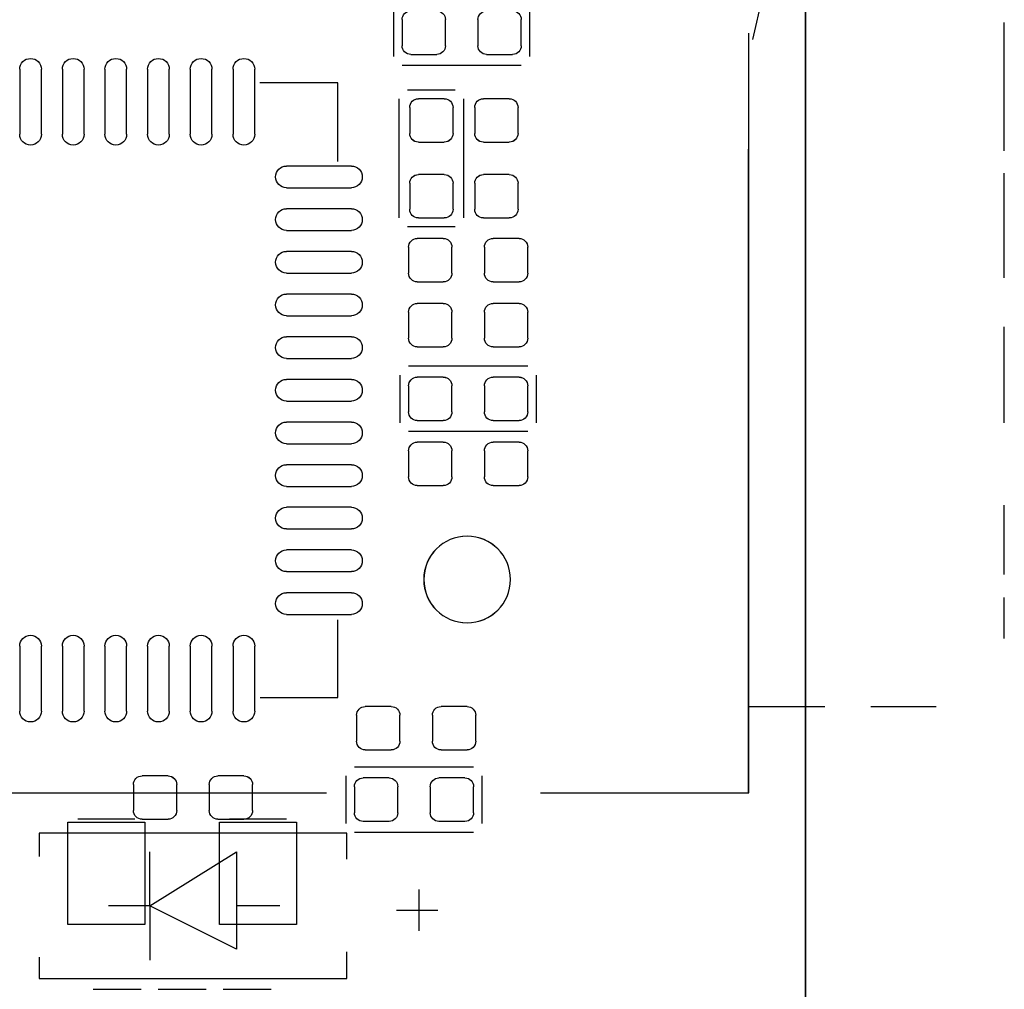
# Model space of a CAD drawing. Header units: inches. Extents: x -2.12 to 5.58, y -1.38 to 1.5.
# Tile 25 of 32: x 1.21 to 1.67, y -0.71 to -0.27. Entities that reach past the tile are written whole.
import ezdxf

# ---------------------------------------------------------------- set-up
doc = ezdxf.new("R2010")
doc.units = ezdxf.units.IN
doc.header["$MEASUREMENT"] = 0
for name, color, linetype in [('INTF_BLUE', 7, 'Continuous'), ('INTF_CYAN', 7, 'Continuous'), ('INTF_GREEN_1', 7, 'Continuous'), ('INTF_GREEN_2', 7, 'Continuous'), ('INTF_GREEN_3', 7, 'Continuous'), ('INTF_MAGENTA', 7, 'Continuous'), ('INTF_MAGENTA_1', 7, 'Continuous'), ('INTF_RED', 7, 'Continuous'), ('INTF_RED_2', 7, 'Continuous'), ('INTF_YELLOW_1', 7, 'Continuous'), ('INTF_YELLOW_2', 7, 'Continuous'), ('INTF_YELLOW_3', 7, 'Continuous'), ('WHITE', 7, 'Continuous')]:
    doc.layers.add(name, color=color, linetype=linetype)

# ---------------------------------------------------------------- blocks, each defined once
blk = doc.blocks.new('DDD71C7C7C9CF9294EF7B95702A5EAB48181DBE0$$$B8A4396250C5687B1D31E70758B30729E1AC4426')
at = {"layer": 'INTF_GREEN_2', "color": 3}
blk.add_line((-263.215, -122.65), (-263.215, -55.65), dxfattribs=at)
blk.add_line((-263.215, -122.65), (-263.215, -55.65), dxfattribs=at)
at = {"layer": 'INTF_MAGENTA', "color": 6}
for p, q in [((-259.982, -96.342), (-259.982, -95.783)), ((-258.382, -95.783), (-258.382, -96.342)), ((-258.483, -96.444), (-259.88, -96.444)), ((-257.729, -96.652), (-256.818, -96.652)), ((-257.729, -97.571), (-257.729, -96.652)), ((-259.207, -98.234), (-259.207, -96.838)), ((-259.105, -96.736), (-258.547, -96.736)), ((-258.445, -96.838), (-258.445, -98.234)), ((-258.547, -98.336), (-259.105, -98.336)), ((-260.058, -100.635), (-260.058, -100.076)), ((-259.956, -99.974), (-258.559, -99.974)), ((-258.458, -100.076), (-258.458, -100.635)), ((-258.559, -100.736), (-259.956, -100.736)), ((-257.729, -103.855), (-257.729, -102.945)), ((-256.818, -103.855), (-257.729, -103.855)), ((-257.834, -105.447), (-254.23, -105.447)), ((-257.834, -105.751), (-257.834, -105.447)), ((-254.23, -105.447), (-254.23, -105.719)), ((-256.54, -105.664), (-256.54, -106.807)), ((-255.524, -106.299), (-256.54, -105.664)), ((-255.524, -106.299), (-255.524, -105.664)), ((-258.678, -106.11), (-258.678, -106.591)), ((-257.048, -106.299), (-256.54, -106.299)), ((-256.54, -106.807), (-255.524, -106.299)), ((-255.524, -106.299), (-255.524, -106.934)), ((-255.524, -106.299), (-255.041, -106.299)), ((-258.419, -106.35), (-258.901, -106.35)), ((-257.834, -107.151), (-257.834, -106.838)), ((-254.23, -106.9), (-254.23, -107.151)), ((-254.23, -107.151), (-257.834, -107.151))]:
    blk.add_line(p, q, dxfattribs=at)
at = {"layer": 'WHITE', "color": 7}
for p, q in [((-259.88, -96.215), (-259.88, -95.91)), ((-259.372, -95.91), (-259.372, -96.215)), ((-258.991, -96.215), (-258.991, -95.91)), ((-258.483, -95.91), (-258.483, -96.215)), ((-259.474, -96.317), (-259.779, -96.317)), ((-258.585, -96.317), (-258.89, -96.317)), ((-256.755, -97.254), (-256.755, -96.492)), ((-256.501, -96.492), (-256.501, -97.254)), ((-256.254, -97.254), (-256.254, -96.492)), ((-256, -96.492), (-256, -97.254)), ((-255.754, -97.254), (-255.754, -96.492)), ((-255.5, -96.492), (-255.5, -97.254)), ((-255.254, -97.254), (-255.254, -96.492)), ((-255, -96.492), (-255, -97.254)), ((-254.754, -97.254), (-254.754, -96.492)), ((-254.5, -96.492), (-254.5, -97.254)), ((-254.254, -97.254), (-254.254, -96.492)), ((-254, -96.492), (-254, -97.254)), ((-259.74, -96.838), (-259.436, -96.838)), ((-258.978, -96.838), (-258.674, -96.838)), ((-259.842, -97.244), (-259.842, -96.939)), ((-259.334, -96.939), (-259.334, -97.244)), ((-259.08, -97.244), (-259.08, -96.939)), ((-258.572, -96.939), (-258.572, -97.244)), ((-259.436, -97.346), (-259.74, -97.346)), ((-258.674, -97.346), (-258.978, -97.346)), ((-257.889, -97.626), (-257.127, -97.626)), ((-259.74, -97.727), (-259.436, -97.727)), ((-258.978, -97.727), (-258.674, -97.727)), ((-259.842, -98.133), (-259.842, -97.828)), ((-259.334, -97.828), (-259.334, -98.133)), ((-259.08, -98.133), (-259.08, -97.828)), ((-258.572, -97.828), (-258.572, -98.133)), ((-257.127, -97.88), (-257.889, -97.88)), ((-257.889, -98.127), (-257.127, -98.127)), ((-259.436, -98.234), (-259.74, -98.234)), ((-258.674, -98.234), (-258.978, -98.234)), ((-257.127, -98.381), (-257.889, -98.381)), ((-259.956, -98.882), (-259.956, -98.577)), ((-259.855, -98.476), (-259.55, -98.476)), ((-259.448, -98.577), (-259.448, -98.882)), ((-259.067, -98.882), (-259.067, -98.577)), ((-258.966, -98.476), (-258.661, -98.476)), ((-258.559, -98.577), (-258.559, -98.882)), ((-257.889, -98.627), (-257.127, -98.627)), ((-257.127, -98.881), (-257.889, -98.881)), ((-259.55, -98.984), (-259.855, -98.984)), ((-258.661, -98.984), (-258.966, -98.984)), ((-257.889, -99.127), (-257.127, -99.127)), ((-259.855, -99.238), (-259.55, -99.238)), ((-258.966, -99.238), (-258.661, -99.238)), ((-259.956, -99.644), (-259.956, -99.339)), ((-259.448, -99.339), (-259.448, -99.644)), ((-259.067, -99.644), (-259.067, -99.339)), ((-258.559, -99.339), (-258.559, -99.644)), ((-257.127, -99.381), (-257.889, -99.381)), ((-257.889, -99.627), (-257.127, -99.627)), ((-259.55, -99.746), (-259.855, -99.746)), ((-258.661, -99.746), (-258.966, -99.746)), ((-257.127, -99.881), (-257.889, -99.881)), ((-259.855, -100.101), (-259.55, -100.101)), ((-258.966, -100.101), (-258.661, -100.101)), ((-257.889, -100.127), (-257.127, -100.127)), ((-259.956, -100.508), (-259.956, -100.203)), ((-259.448, -100.203), (-259.448, -100.508)), ((-259.067, -100.508), (-259.067, -100.203)), ((-258.559, -100.203), (-258.559, -100.508)), ((-257.127, -100.381), (-257.889, -100.381)), ((-259.55, -100.609), (-259.855, -100.609)), ((-258.661, -100.609), (-258.966, -100.609)), ((-257.889, -100.627), (-257.127, -100.627)), ((-259.855, -100.863), (-259.55, -100.863)), ((-258.966, -100.863), (-258.661, -100.863)), ((-257.127, -100.881), (-257.889, -100.881)), ((-259.956, -101.27), (-259.956, -100.965)), ((-259.448, -100.965), (-259.448, -101.27)), ((-259.067, -101.27), (-259.067, -100.965)), ((-258.559, -100.965), (-258.559, -101.27)), ((-257.889, -101.127), (-257.127, -101.127)), ((-259.55, -101.371), (-259.855, -101.371)), ((-258.661, -101.371), (-258.966, -101.371)), ((-257.127, -101.381), (-257.889, -101.381)), ((-257.889, -101.627), (-257.127, -101.627)), ((-257.127, -101.881), (-257.889, -101.881)), ((-257.889, -102.127), (-257.127, -102.127)), ((-257.127, -102.381), (-257.889, -102.381)), ((-257.889, -102.628), (-257.127, -102.628)), ((-257.127, -102.882), (-257.889, -102.882)), ((-256.755, -104.016), (-256.755, -103.254)), ((-256.501, -103.254), (-256.501, -104.016)), ((-256.254, -104.016), (-256.254, -103.254)), ((-256, -103.254), (-256, -104.016)), ((-255.754, -104.016), (-255.754, -103.254)), ((-255.5, -103.254), (-255.5, -104.016)), ((-255.254, -104.016), (-255.254, -103.254)), ((-255, -103.254), (-255, -104.016)), ((-254.754, -104.016), (-254.754, -103.254)), ((-254.5, -103.254), (-254.5, -104.016)), ((-254.254, -104.016), (-254.254, -103.254)), ((-254, -103.254), (-254, -104.016)), ((-256.629, -104.775), (-256.324, -104.775)), ((-255.74, -104.775), (-255.435, -104.775)), ((-256.731, -105.181), (-256.731, -104.877)), ((-256.223, -104.877), (-256.223, -105.181)), ((-255.841, -105.181), (-255.841, -104.877)), ((-255.333, -104.877), (-255.333, -105.181)), ((-256.324, -105.283), (-256.629, -105.283)), ((-255.435, -105.283), (-255.74, -105.283))]:
    blk.add_line(p, q, dxfattribs=at)
blk.add_circle((-259.246, -102.473), 0.508, dxfattribs=at)
for centre, radius, start, end in [((-259.779, -95.91), 0.102, 90, 180), ((-259.474, -95.91), 0.102, 360, 90), ((-258.89, -95.91), 0.102, 90, 180), ((-258.585, -95.91), 0.102, 360, 90), ((-259.779, -96.215), 0.102, 180, 270), ((-259.474, -96.215), 0.102, 270, 0), ((-258.89, -96.215), 0.102, 180, 270), ((-258.585, -96.215), 0.102, 270, 0), ((-256.628, -96.492), 0.127, 0, 180), ((-256.127, -96.492), 0.127, 0, 180), ((-255.627, -96.492), 0.127, 0, 180), ((-255.127, -96.492), 0.127, 0, 180), ((-254.627, -96.492), 0.127, 0, 180), ((-254.127, -96.492), 0.127, 0, 180), ((-259.74, -96.939), 0.102, 90, 180), ((-259.436, -96.939), 0.102, 360, 90), ((-258.978, -96.939), 0.102, 90, 180), ((-258.674, -96.939), 0.102, 360, 90), ((-259.74, -97.244), 0.102, 180, 270), ((-259.436, -97.244), 0.102, 270, 0), ((-258.978, -97.244), 0.102, 180, 270), ((-258.674, -97.244), 0.102, 270, 0), ((-256.628, -97.254), 0.127, 180, 0), ((-256.127, -97.254), 0.127, 180, 0), ((-255.627, -97.254), 0.127, 180, 0), ((-255.127, -97.254), 0.127, 180, 0), ((-254.627, -97.254), 0.127, 180, 0), ((-254.127, -97.254), 0.127, 180, 0), ((-257.889, -97.753), 0.127, 90, 270), ((-257.127, -97.753), 0.127, 270, 90), ((-259.74, -97.828), 0.102, 90, 180), ((-259.436, -97.828), 0.102, 360, 90), ((-258.978, -97.828), 0.102, 90, 180), ((-258.674, -97.828), 0.102, 360, 90), ((-259.74, -98.133), 0.102, 180, 270), ((-259.436, -98.133), 0.102, 270, 0), ((-258.978, -98.133), 0.102, 180, 270), ((-258.674, -98.133), 0.102, 270, 0), ((-257.889, -98.254), 0.127, 90, 270), ((-257.127, -98.254), 0.127, 270, 90), ((-259.855, -98.577), 0.102, 90, 180), ((-259.55, -98.577), 0.102, 360, 90), ((-258.966, -98.577), 0.102, 90, 180), ((-258.661, -98.577), 0.102, 360, 90), ((-257.889, -98.754), 0.127, 90, 270), ((-257.127, -98.754), 0.127, 270, 90), ((-259.855, -98.882), 0.102, 180, 270), ((-259.55, -98.882), 0.102, 270, 0), ((-258.966, -98.882), 0.102, 180, 270), ((-258.661, -98.882), 0.102, 270, 0), ((-257.889, -99.254), 0.127, 90, 270), ((-257.127, -99.254), 0.127, 270, 90), ((-259.855, -99.339), 0.102, 90, 180), ((-259.55, -99.339), 0.102, 360, 90), ((-258.966, -99.339), 0.102, 90, 180), ((-258.661, -99.339), 0.102, 360, 90), ((-259.855, -99.644), 0.102, 180, 270), ((-259.55, -99.644), 0.102, 270, 0), ((-258.966, -99.644), 0.102, 180, 270), ((-258.661, -99.644), 0.102, 270, 0), ((-257.889, -99.754), 0.127, 90, 270), ((-257.127, -99.754), 0.127, 270, 90), ((-259.855, -100.203), 0.102, 90, 180), ((-259.55, -100.203), 0.102, 360, 90), ((-258.966, -100.203), 0.102, 90, 180), ((-258.661, -100.203), 0.102, 360, 90), ((-257.889, -100.254), 0.127, 90, 270), ((-257.127, -100.254), 0.127, 270, 90), ((-259.855, -100.508), 0.102, 180, 270), ((-259.55, -100.508), 0.102, 270, 0), ((-258.966, -100.508), 0.102, 180, 270), ((-258.661, -100.508), 0.102, 270, 0), ((-257.889, -100.754), 0.127, 90, 270), ((-257.127, -100.754), 0.127, 270, 90), ((-259.855, -100.965), 0.102, 90, 180), ((-259.55, -100.965), 0.102, 360, 90), ((-258.966, -100.965), 0.102, 90, 180), ((-258.661, -100.965), 0.102, 360, 90), ((-257.889, -101.254), 0.127, 90, 270), ((-257.127, -101.254), 0.127, 270, 90), ((-259.855, -101.27), 0.102, 180, 270), ((-259.55, -101.27), 0.102, 270, 0), ((-258.966, -101.27), 0.102, 180, 270), ((-258.661, -101.27), 0.102, 270, 0), ((-257.889, -101.754), 0.127, 90, 270), ((-257.127, -101.754), 0.127, 270, 90), ((-257.889, -102.254), 0.127, 90, 270), ((-257.127, -102.254), 0.127, 270, 90), ((-257.889, -102.755), 0.127, 90, 270), ((-257.127, -102.755), 0.127, 270, 90), ((-256.628, -103.254), 0.127, 0, 180), ((-256.127, -103.254), 0.127, 0, 180), ((-255.627, -103.254), 0.127, 0, 180), ((-255.127, -103.254), 0.127, 0, 180), ((-254.627, -103.254), 0.127, 0, 180), ((-254.127, -103.254), 0.127, 0, 180), ((-256.628, -104.016), 0.127, 180, 0), ((-256.127, -104.016), 0.127, 180, 0), ((-255.627, -104.016), 0.127, 180, 0), ((-255.127, -104.016), 0.127, 180, 0), ((-254.627, -104.016), 0.127, 180, 0), ((-254.127, -104.016), 0.127, 180, 0), ((-256.629, -104.877), 0.102, 90, 180), ((-256.324, -104.877), 0.102, 360, 90), ((-255.74, -104.877), 0.102, 90, 180), ((-255.435, -104.877), 0.102, 360, 90), ((-256.629, -105.181), 0.102, 180, 270), ((-256.324, -105.181), 0.102, 270, 0), ((-255.74, -105.181), 0.102, 180, 270), ((-255.435, -105.181), 0.102, 270, 0)]:
    blk.add_arc(centre, radius, start, end, dxfattribs=at)
blk = doc.blocks.new('S70CR100-TOP')
at = {"color": 0}
blk.add_blockref('DDD71C7C7C9CF9294EF7B95702A5EAB48181DBE0$$$B8A4396250C5687B1D31E70758B30729E1AC4426', (0, 0), dxfattribs=at)
blk = doc.blocks.new('3873F21D59116B9BB77B534D235B23D2048C078A$$$B8A4396250C5687B1D31E70758B30729E1AC4426')
at = {"layer": 'INTF_BLUE', "color": 5}
for p, q in [((-262.5462, -104.9748), (-262.5462, -97.4264)), ((-260.105, -104.9748), (-262.5462, -104.9748)), ((-250.0575, -104.9748), (-257.5965, -104.9748)), ((-257.2464, -105.3164), (-257.2464, -106.5196)), ((-256.3416, -105.3164), (-257.2464, -105.3164)), ((-256.4596, -105.2805), (-257.1283, -105.2805)), ((-256.3416, -106.5196), (-256.3416, -105.3164)), ((-255.4684, -105.3164), (-255.4684, -106.5196)), ((-254.5636, -105.3164), (-255.4684, -105.3164)), ((-254.6816, -105.2805), (-255.3503, -105.2805)), ((-254.5636, -106.5196), (-254.5636, -105.3164)), ((-257.2464, -106.5196), (-256.3416, -106.5196)), ((-255.4684, -106.5196), (-254.5636, -106.5196)), ((-256.3876, -107.2769), (-256.9464, -107.2769)), ((-255.6256, -107.2769), (-256.1844, -107.2769)), ((-254.8636, -107.2769), (-255.4224, -107.2769))]:
    blk.add_line(p, q, dxfattribs=at)
at = {"layer": 'INTF_MAGENTA_1', "color": 6}
blk.add_circle((-259.246, -102.4732), 0.508, dxfattribs=at)
at = {"layer": 'INTF_YELLOW_3', "color": 2}
blk.add_line((-263.215, -122.65), (-263.215, -55.65), dxfattribs=at)
blk.add_line((-263.215, -122.65), (-263.215, -55.65), dxfattribs=at)
blk = doc.blocks.new('S70CR100-BOT')
at = {"color": 0}
blk.add_blockref('3873F21D59116B9BB77B534D235B23D2048C078A$$$B8A4396250C5687B1D31E70758B30729E1AC4426', (0, 0), dxfattribs=at)
blk = doc.blocks.new('31673240982F5778DC3FB12357F58391CCFCB263$$$B8A4396250C5687B1D31E70758B30729E1AC4426')
at = {"layer": 'INTF_CYAN', "color": 4}
blk.add_circle((-259.246, -102.4732), 0.508, dxfattribs=at)
at = {"layer": 'INTF_GREEN_1', "color": 3}
for p, q in [((-263.2445, -93.2883), (-262.5914, -96.1435)), ((-265.5432, -97.4483), (-265.5432, -95.9436)), ((-262.5432, -96.0665), (-262.5432, -103.9685)), ((-262.5462, -104.9748), (-262.5462, -97.4264)), ((-265.5432, -98.9367), (-265.5432, -97.7099)), ((-265.5432, -100.638), (-265.5432, -99.5092)), ((-265.5432, -102.4127), (-265.5432, -101.6032)), ((-265.5432, -103.1641), (-265.5432, -102.6825)), ((-263.9772, -103.9639), (-264.7431, -103.9639)), ((-262.5432, -103.9639), (-263.4375, -103.9639)), ((-260.1119, -104.9748), (-262.5462, -104.9748)), ((-250.0695, -104.9748), (-257.5503, -104.9748)), ((-257.2464, -105.3164), (-257.2464, -106.5196)), ((-256.3416, -105.3164), (-257.2464, -105.3164)), ((-256.4597, -105.2805), (-257.1284, -105.2805)), ((-256.3416, -106.5196), (-256.3416, -105.3164)), ((-255.4684, -105.3164), (-255.4684, -106.5196)), ((-254.5636, -105.3164), (-255.4684, -105.3164)), ((-254.6817, -105.2805), (-255.3504, -105.2805)), ((-254.5636, -106.5196), (-254.5636, -105.3164)), ((-257.2464, -106.5196), (-256.3416, -106.5196)), ((-255.4684, -106.5196), (-254.5636, -106.5196)), ((-256.3876, -107.2769), (-256.9464, -107.2769)), ((-255.6256, -107.2769), (-256.1844, -107.2769)), ((-254.8636, -107.2769), (-255.4224, -107.2769))]:
    blk.add_line(p, q, dxfattribs=at)
at = {"layer": 'INTF_RED_2', "color": 1}
blk.add_line((-263.215, -122.65), (-263.215, -55.65), dxfattribs=at)
at = {"layer": 'INTF_YELLOW_2', "color": 2}
for p, q in [((-262.5462, -104.9748), (-262.5462, -97.4264)), ((-260.105, -104.9748), (-262.5462, -104.9748)), ((-250.0575, -104.9748), (-257.5965, -104.9748)), ((-257.2464, -105.3164), (-257.2464, -106.5196)), ((-256.3416, -105.3164), (-257.2464, -105.3164)), ((-256.4596, -105.2805), (-257.1283, -105.2805)), ((-256.3416, -106.5196), (-256.3416, -105.3164)), ((-255.4684, -105.3164), (-255.4684, -106.5196)), ((-254.5636, -105.3164), (-255.4684, -105.3164)), ((-254.6816, -105.2805), (-255.3503, -105.2805)), ((-254.5636, -106.5196), (-254.5636, -105.3164)), ((-257.2464, -106.5196), (-256.3416, -106.5196)), ((-255.4684, -106.5196), (-254.5636, -106.5196)), ((-256.3876, -107.2769), (-256.9464, -107.2769)), ((-255.6256, -107.2769), (-256.1844, -107.2769)), ((-254.8636, -107.2769), (-255.4224, -107.2769))]:
    blk.add_line(p, q, dxfattribs=at)
blk = doc.blocks.new('S70CR110-BOT')
at = {"color": 0}
blk.add_blockref('31673240982F5778DC3FB12357F58391CCFCB263$$$B8A4396250C5687B1D31E70758B30729E1AC4426', (0, 0), dxfattribs=at)
blk = doc.blocks.new('FE1B2A364973CD4E62792E9A41617DEF1B491828$$$B8A4396250C5687B1D31E70758B30729E1AC4426')
at = {"layer": 'INTF_GREEN_3', "color": 3}
for p, q in [((-259.88, -96.215), (-259.88, -95.91)), ((-259.372, -95.91), (-259.372, -96.215)), ((-258.991, -96.215), (-258.991, -95.91)), ((-258.483, -95.91), (-258.483, -96.215)), ((-259.474, -96.317), (-259.779, -96.317)), ((-258.585, -96.317), (-258.89, -96.317)), ((-256.755, -97.254), (-256.755, -96.492)), ((-256.501, -96.492), (-256.501, -97.254)), ((-256.254, -97.254), (-256.254, -96.492)), ((-256, -96.492), (-256, -97.254)), ((-255.754, -97.254), (-255.754, -96.492)), ((-255.5, -96.492), (-255.5, -97.254)), ((-255.254, -97.254), (-255.254, -96.492)), ((-255, -96.492), (-255, -97.254)), ((-254.754, -97.254), (-254.754, -96.492)), ((-254.5, -96.492), (-254.5, -97.254)), ((-254.254, -97.254), (-254.254, -96.492)), ((-259.74, -96.838), (-259.436, -96.838)), ((-258.978, -96.838), (-258.674, -96.838)), ((-259.842, -97.244), (-259.842, -96.939)), ((-259.334, -96.939), (-259.334, -97.244)), ((-259.08, -97.244), (-259.08, -96.939)), ((-258.572, -96.939), (-258.572, -97.244)), ((-259.436, -97.346), (-259.74, -97.346)), ((-258.674, -97.346), (-258.978, -97.346)), ((-257.889, -97.626), (-257.127, -97.626)), ((-259.74, -97.727), (-259.436, -97.727)), ((-258.978, -97.727), (-258.674, -97.727)), ((-259.842, -98.133), (-259.842, -97.828)), ((-259.334, -97.828), (-259.334, -98.133)), ((-259.08, -98.133), (-259.08, -97.828)), ((-258.572, -97.828), (-258.572, -98.133)), ((-257.127, -97.88), (-257.889, -97.88)), ((-257.889, -98.127), (-257.127, -98.127)), ((-259.436, -98.234), (-259.74, -98.234)), ((-258.674, -98.234), (-258.978, -98.234)), ((-257.127, -98.381), (-257.889, -98.381)), ((-259.956, -98.882), (-259.956, -98.577)), ((-259.855, -98.476), (-259.55, -98.476)), ((-259.448, -98.577), (-259.448, -98.882)), ((-259.067, -98.882), (-259.067, -98.577)), ((-258.966, -98.476), (-258.661, -98.476)), ((-258.559, -98.577), (-258.559, -98.882)), ((-257.889, -98.627), (-257.127, -98.627)), ((-257.127, -98.881), (-257.889, -98.881)), ((-259.55, -98.984), (-259.855, -98.984)), ((-258.661, -98.984), (-258.966, -98.984)), ((-257.889, -99.127), (-257.127, -99.127)), ((-259.855, -99.238), (-259.55, -99.238)), ((-258.966, -99.238), (-258.661, -99.238)), ((-259.956, -99.644), (-259.956, -99.339)), ((-259.448, -99.339), (-259.448, -99.644)), ((-259.067, -99.644), (-259.067, -99.339)), ((-258.559, -99.339), (-258.559, -99.644)), ((-257.127, -99.381), (-257.889, -99.381)), ((-257.889, -99.627), (-257.127, -99.627)), ((-259.55, -99.746), (-259.855, -99.746)), ((-258.661, -99.746), (-258.966, -99.746)), ((-257.127, -99.881), (-257.889, -99.881)), ((-259.855, -100.101), (-259.55, -100.101)), ((-258.966, -100.101), (-258.661, -100.101)), ((-257.889, -100.127), (-257.127, -100.127)), ((-259.956, -100.508), (-259.956, -100.203)), ((-259.448, -100.203), (-259.448, -100.508)), ((-259.067, -100.508), (-259.067, -100.203)), ((-258.559, -100.203), (-258.559, -100.508)), ((-257.127, -100.381), (-257.889, -100.381)), ((-259.55, -100.609), (-259.855, -100.609)), ((-258.661, -100.609), (-258.966, -100.609)), ((-257.889, -100.627), (-257.127, -100.627)), ((-259.855, -100.863), (-259.55, -100.863)), ((-258.966, -100.863), (-258.661, -100.863)), ((-257.127, -100.881), (-257.889, -100.881)), ((-259.956, -101.27), (-259.956, -100.965)), ((-259.448, -100.965), (-259.448, -101.27)), ((-259.067, -101.27), (-259.067, -100.965)), ((-258.559, -100.965), (-258.559, -101.27)), ((-257.889, -101.127), (-257.127, -101.127)), ((-259.55, -101.371), (-259.855, -101.371)), ((-258.661, -101.371), (-258.966, -101.371)), ((-257.127, -101.381), (-257.889, -101.381)), ((-257.889, -101.627), (-257.127, -101.627)), ((-257.127, -101.881), (-257.889, -101.881)), ((-257.889, -102.127), (-257.127, -102.127)), ((-257.127, -102.381), (-257.889, -102.381)), ((-257.889, -102.628), (-257.127, -102.628)), ((-257.127, -102.882), (-257.889, -102.882)), ((-256.755, -104.016), (-256.755, -103.254)), ((-256.501, -103.254), (-256.501, -104.016)), ((-256.254, -104.016), (-256.254, -103.254)), ((-256, -103.254), (-256, -104.016)), ((-255.754, -104.016), (-255.754, -103.254)), ((-255.5, -103.254), (-255.5, -104.016)), ((-255.254, -104.016), (-255.254, -103.254)), ((-255, -103.254), (-255, -104.016)), ((-254.754, -104.016), (-254.754, -103.254)), ((-254.5, -103.254), (-254.5, -104.016)), ((-254.254, -104.016), (-254.254, -103.254)), ((-259.245, -103.962), (-258.94, -103.962)), ((-258.356, -103.962), (-258.051, -103.962)), ((-259.347, -104.369), (-259.347, -104.064)), ((-258.839, -104.064), (-258.839, -104.369)), ((-258.458, -104.369), (-258.458, -104.064)), ((-257.95, -104.064), (-257.95, -104.369)), ((-258.94, -104.47), (-259.245, -104.47)), ((-258.051, -104.47), (-258.356, -104.47)), ((-259.22, -104.8), (-258.915, -104.8)), ((-258.331, -104.8), (-258.026, -104.8)), ((-256.629, -104.775), (-256.324, -104.775)), ((-255.74, -104.775), (-255.435, -104.775)), ((-259.321, -105.207), (-259.321, -104.902)), ((-258.813, -104.902), (-258.813, -105.207)), ((-258.432, -105.207), (-258.432, -104.902)), ((-257.924, -104.902), (-257.924, -105.207)), ((-256.731, -105.181), (-256.731, -104.877)), ((-256.223, -104.877), (-256.223, -105.181)), ((-255.841, -105.181), (-255.841, -104.877)), ((-255.333, -104.877), (-255.333, -105.181)), ((-258.915, -105.308), (-259.22, -105.308)), ((-258.026, -105.308), (-258.331, -105.308)), ((-256.324, -105.283), (-256.629, -105.283)), ((-255.435, -105.283), (-255.74, -105.283))]:
    blk.add_line(p, q, dxfattribs=at)
blk.add_circle((-259.246, -102.473), 0.508, dxfattribs=at)
for centre, radius, start, end in [((-259.779, -95.91), 0.102, 90, 180), ((-258.89, -95.91), 0.102, 90, 180), ((-259.779, -96.215), 0.102, 180, 270), ((-259.474, -96.215), 0.102, 270, 0), ((-258.89, -96.215), 0.102, 180, 270), ((-258.585, -96.215), 0.102, 270, 0), ((-256.628, -96.492), 0.127, 0, 180), ((-256.127, -96.492), 0.127, 0, 180), ((-255.627, -96.492), 0.127, 0, 180), ((-255.127, -96.492), 0.127, 0, 180), ((-254.627, -96.492), 0.127, 0, 180), ((-254.127, -96.492), 0.127, 0, 180), ((-259.74, -96.939), 0.102, 90, 180), ((-259.436, -96.939), 0.102, 360, 90), ((-258.978, -96.939), 0.102, 90, 180), ((-258.674, -96.939), 0.102, 360, 90), ((-259.74, -97.244), 0.102, 180, 270), ((-259.436, -97.244), 0.102, 270, 0), ((-258.978, -97.244), 0.102, 180, 270), ((-258.674, -97.244), 0.102, 270, 0), ((-256.628, -97.254), 0.127, 180, 0), ((-256.127, -97.254), 0.127, 180, 0), ((-255.627, -97.254), 0.127, 180, 0), ((-255.127, -97.254), 0.127, 180, 0), ((-254.627, -97.254), 0.127, 180, 0), ((-254.127, -97.254), 0.127, 180, 0), ((-257.889, -97.753), 0.127, 90, 270), ((-257.127, -97.753), 0.127, 270, 90), ((-259.74, -97.828), 0.102, 90, 180), ((-259.436, -97.828), 0.102, 360, 90), ((-258.978, -97.828), 0.102, 90, 180), ((-258.674, -97.828), 0.102, 360, 90), ((-259.74, -98.133), 0.102, 180, 270), ((-259.436, -98.133), 0.102, 270, 0), ((-258.978, -98.133), 0.102, 180, 270), ((-258.674, -98.133), 0.102, 270, 0), ((-257.889, -98.254), 0.127, 90, 270), ((-257.127, -98.254), 0.127, 270, 90), ((-259.855, -98.577), 0.102, 90, 180), ((-259.55, -98.577), 0.102, 360, 90), ((-258.966, -98.577), 0.102, 90, 180), ((-258.661, -98.577), 0.102, 360, 90), ((-257.889, -98.754), 0.127, 90, 270), ((-257.127, -98.754), 0.127, 270, 90), ((-259.855, -98.882), 0.102, 180, 270), ((-259.55, -98.882), 0.102, 270, 0), ((-258.966, -98.882), 0.102, 180, 270), ((-258.661, -98.882), 0.102, 270, 0), ((-257.889, -99.254), 0.127, 90, 270), ((-257.127, -99.254), 0.127, 270, 90), ((-259.855, -99.339), 0.102, 90, 180), ((-259.55, -99.339), 0.102, 360, 90), ((-258.966, -99.339), 0.102, 90, 180), ((-258.661, -99.339), 0.102, 360, 90), ((-259.855, -99.644), 0.102, 180, 270), ((-259.55, -99.644), 0.102, 270, 0), ((-258.966, -99.644), 0.102, 180, 270), ((-258.661, -99.644), 0.102, 270, 0), ((-257.889, -99.754), 0.127, 90, 270), ((-257.127, -99.754), 0.127, 270, 90), ((-259.855, -100.203), 0.102, 90, 180), ((-259.55, -100.203), 0.102, 360, 90), ((-258.966, -100.203), 0.102, 90, 180), ((-258.661, -100.203), 0.102, 360, 90), ((-257.889, -100.254), 0.127, 90, 270), ((-257.127, -100.254), 0.127, 270, 90), ((-259.855, -100.508), 0.102, 180, 270), ((-259.55, -100.508), 0.102, 270, 0), ((-258.966, -100.508), 0.102, 180, 270), ((-258.661, -100.508), 0.102, 270, 0), ((-257.889, -100.754), 0.127, 90, 270), ((-257.127, -100.754), 0.127, 270, 90), ((-259.855, -100.965), 0.102, 90, 180), ((-259.55, -100.965), 0.102, 360, 90), ((-258.966, -100.965), 0.102, 90, 180), ((-258.661, -100.965), 0.102, 360, 90), ((-257.889, -101.254), 0.127, 90, 270), ((-257.127, -101.254), 0.127, 270, 90), ((-259.855, -101.27), 0.102, 180, 270), ((-259.55, -101.27), 0.102, 270, 0), ((-258.966, -101.27), 0.102, 180, 270), ((-258.661, -101.27), 0.102, 270, 0), ((-257.889, -101.754), 0.127, 90, 270), ((-257.127, -101.754), 0.127, 270, 90), ((-257.889, -102.254), 0.127, 90, 270), ((-257.127, -102.254), 0.127, 270, 90), ((-257.889, -102.755), 0.127, 90, 270), ((-257.127, -102.755), 0.127, 270, 90), ((-256.628, -103.254), 0.127, 0, 180), ((-256.127, -103.254), 0.127, 0, 180), ((-255.627, -103.254), 0.127, 0, 180), ((-255.127, -103.254), 0.127, 0, 180), ((-254.627, -103.254), 0.127, 0, 180), ((-254.127, -103.254), 0.127, 0, 180), ((-259.245, -104.064), 0.102, 90, 180), ((-258.94, -104.064), 0.102, 360, 90), ((-258.356, -104.064), 0.102, 90, 180), ((-258.051, -104.064), 0.102, 360, 90), ((-256.628, -104.016), 0.127, 180, 0), ((-256.127, -104.016), 0.127, 180, 0), ((-255.627, -104.016), 0.127, 180, 0), ((-255.127, -104.016), 0.127, 180, 0), ((-254.627, -104.016), 0.127, 180, 0), ((-254.127, -104.016), 0.127, 180, 0), ((-259.245, -104.369), 0.102, 180, 270), ((-258.94, -104.369), 0.102, 270, 0), ((-258.356, -104.369), 0.102, 180, 270), ((-258.051, -104.369), 0.102, 270, 0), ((-259.22, -104.902), 0.102, 90, 180), ((-258.915, -104.902), 0.102, 360, 90), ((-258.331, -104.902), 0.102, 90, 180), ((-258.026, -104.902), 0.102, 360, 90), ((-256.629, -104.877), 0.102, 90, 180), ((-256.324, -104.877), 0.102, 360, 90), ((-255.74, -104.877), 0.102, 90, 180), ((-255.435, -104.877), 0.102, 360, 90), ((-259.22, -105.207), 0.102, 180, 270), ((-258.915, -105.207), 0.102, 270, 0), ((-258.331, -105.207), 0.102, 180, 270), ((-258.026, -105.207), 0.102, 270, 0), ((-256.629, -105.181), 0.102, 180, 270), ((-256.324, -105.181), 0.102, 270, 0), ((-255.74, -105.181), 0.102, 180, 270), ((-255.435, -105.181), 0.102, 270, 0)]:
    blk.add_arc(centre, radius, start, end, dxfattribs=at)
at = {"layer": 'INTF_RED', "color": 1}
blk.add_line((-263.215, -122.65), (-263.215, -55.65), dxfattribs=at)
at = {"layer": 'INTF_YELLOW_1', "color": 2}
for p, q in [((-259.982, -96.342), (-259.982, -95.783)), ((-258.382, -95.783), (-258.382, -96.342)), ((-258.483, -96.444), (-259.88, -96.444)), ((-257.729, -96.652), (-256.816, -96.652)), ((-257.729, -97.567), (-257.729, -96.652)), ((-259.207, -98.234), (-259.207, -96.838)), ((-259.105, -96.736), (-258.547, -96.736)), ((-258.445, -96.838), (-258.445, -98.234)), ((-258.547, -98.336), (-259.105, -98.336)), ((-260.058, -100.635), (-260.058, -100.076)), ((-259.956, -99.974), (-258.559, -99.974)), ((-258.458, -100.076), (-258.458, -100.635)), ((-258.559, -100.736), (-259.956, -100.736)), ((-257.729, -103.855), (-257.729, -102.946)), ((-256.819, -103.855), (-257.729, -103.855)), ((-259.321, -104.673), (-257.924, -104.673)), ((-259.423, -105.334), (-259.423, -104.775)), ((-257.823, -104.775), (-257.823, -105.334)), ((-257.924, -105.435), (-259.321, -105.435)), ((-257.834, -105.447), (-254.23, -105.447)), ((-257.834, -105.716), (-257.834, -105.447)), ((-254.23, -105.447), (-254.23, -105.69)), ((-256.54, -105.664), (-256.54, -106.807)), ((-255.524, -106.299), (-256.54, -105.664)), ((-255.524, -106.299), (-255.524, -105.664)), ((-258.678, -106.109), (-258.678, -106.59)), ((-257.048, -106.299), (-256.54, -106.299)), ((-256.54, -106.807), (-255.524, -106.299)), ((-255.524, -106.299), (-255.524, -106.934)), ((-255.524, -106.299), (-255.041, -106.299)), ((-258.419, -106.349), (-258.901, -106.349)), ((-257.834, -107.151), (-257.834, -106.861)), ((-254.23, -106.919), (-254.23, -107.151)), ((-254.23, -107.151), (-257.834, -107.151))]:
    blk.add_line(p, q, dxfattribs=at)
blk = doc.blocks.new('S70CR110-TOP')
at = {"color": 0}
blk.add_blockref('FE1B2A364973CD4E62792E9A41617DEF1B491828$$$B8A4396250C5687B1D31E70758B30729E1AC4426', (0, 0), dxfattribs=at)
blk = doc.blocks.new('S70CR100_STACK_ASSY_ASM')
at = {"color": 0, "extrusion": (0, 0, -1), "rotation": 1.14827544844e-05}
blk.add_blockref('S70CR100-TOP', (223.214, 89.15), dxfattribs=at)
at = {"color": 0, "extrusion": (0, 0, -1)}
for name, p in [('S70CR110-BOT', (223.214, 89.15, -1)), ('S70CR100-BOT', (223.215, 89.15, -1)), ('S70CR110-TOP', (223.214, 89.15))]:
    blk.add_blockref(name, p, dxfattribs=at)

msp = doc.modelspace()

# ---------------------------------------------------------------- linework, layer by layer
msp.add_line((1.5748, -1.3189), (1.5748, 0.05972))

# ---------------------------------------------------------------- block references
at = {"xscale": 0.0393700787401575, "yscale": 0.0393700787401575, "zscale": 0.0393700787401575}
msp.add_blockref('S70CR100_STACK_ASSY_ASM', (0, 0), dxfattribs=at)

doc.saveas('drawing.dxf')
